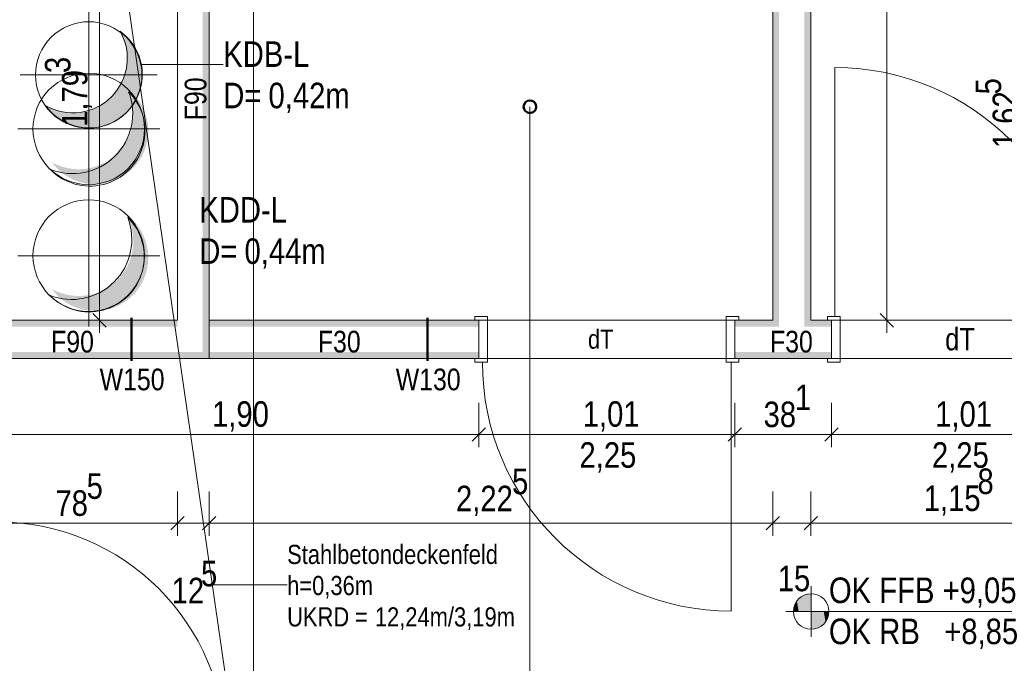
# Model space of a CAD drawing. Extents: x -620 to 300, y 62 to 1112.
# Tile 163 of 200: x -454 to -376, y 622 to 673. Entities that reach past the tile are written whole.
import ezdxf
from ezdxf.lldxf.tags import DXFTag

# ---------------------------------------------------------------- set-up
doc = ezdxf.new("R2010")
doc.units = 0
doc.layers.get('0').update_dxf_attribs({"lineweight": 13})
for name, color, linetype, lineweight, true_color in [('00 -Bauelemente -Gipskarton', 7, 'Continuous', 9, 0xff7fe6), ('30 -34 Innenwände- 2 nichttragend', 7, 'Continuous', 18, 0xff7fe6), ('30 -34 Innenwände- 4 Türen_Fenster', 9, 'Continuous', 15, 0x808080), ('30 -35 Decken- 11 Bodendurchbruch', 7, 'Continuous', 15, 0x599559), ('30 -35 Decken- 11 Durchbruch', 5, 'Continuous', 15, 0x0000ff), ('70 -72 Beschriftung- 1 Beschriftung allgemein', 7, 'Continuous', 9, 0xff6633), ('70 -75 Raumstempel-2 Verweislinie', 3, 'Continuous', 9, 0x00ff00), ('70 -76 Bemaßung- 2 Allgemein', 9, 'Continuous', 5, 0x808080)]:
    doc.layers.add(name, color=color, linetype=linetype, lineweight=lineweight, true_color=true_color)
for name, color, linetype, lineweight in [('70 -72 Beschriftung- 5 Höhenkoten-A06CPVLXL0', 7, 'Continuous', 15), ('70 -75 Raumstempel- 3 Wandstempel', 7, 'Continuous', 50), ('Keine-A06CPVLYL0', 7, 'Continuous', 9)]:
    doc.layers.add(name, color=color, linetype=linetype, lineweight=lineweight)
doc.styles.get("Standard").update_dxf_attribs({"font": 'ARIALN.TTF'})
tags = doc.linetypes.add('fein_strichliert-A06CPVLZL0', pattern=[4, 1, -2, 1]).pattern_tags.tags
tags[8:9] = [DXFTag(74, 4), DXFTag(75, 0), DXFTag(340, '0'), DXFTag(46, 0.0), DXFTag(50, 0.0), DXFTag(44, 0.0), DXFTag(45, 0.0)]
tags[6:7] = [DXFTag(74, 4), DXFTag(75, 0), DXFTag(340, '0'), DXFTag(46, 0.0), DXFTag(50, 0.0), DXFTag(44, 0.0), DXFTag(45, 0.0)]
tags[4:5] = [DXFTag(74, 4), DXFTag(75, 0), DXFTag(340, '0'), DXFTag(46, 0.0), DXFTag(50, 0.0), DXFTag(44, 0.0), DXFTag(45, 0.0)]
tags = doc.linetypes.add('grob-A06CPVLVL0', pattern=[14, 3, -8, 3]).pattern_tags.tags
tags[8:9] = [DXFTag(74, 4), DXFTag(75, 0), DXFTag(340, '0'), DXFTag(46, 0.0), DXFTag(50, 0.0), DXFTag(44, 0.0), DXFTag(45, 0.0)]
tags[6:7] = [DXFTag(74, 4), DXFTag(75, 0), DXFTag(340, '0'), DXFTag(46, 0.0), DXFTag(50, 0.0), DXFTag(44, 0.0), DXFTag(45, 0.0)]
tags[4:5] = [DXFTag(74, 4), DXFTag(75, 0), DXFTag(340, '0'), DXFTag(46, 0.0), DXFTag(50, 0.0), DXFTag(44, 0.0), DXFTag(45, 0.0)]

# ---------------------------------------------------------------- blocks, each defined once
blk = doc.blocks.new('Referenz-A06CPVM1L0')
at = {"layer": '30 -35 Decken- 11 Bodendurchbruch', "linetype": 'Continuous', "ltscale": 0.15}
blk.add_hatch(color=0, dxfattribs=at).paths.add_polyline_path([(-445.695, 671.716), (-445.465, 671.538), (-445.247, 671.344), (-445.044, 671.135), (-444.855, 670.913), (-444.683, 670.679), (-444.527, 670.433), (-444.388, 670.176), (-444.267, 669.911), (-444.165, 669.638), (-444.082, 669.359), (-444.019, 669.075), (-443.976, 668.787), (-443.952, 668.496), (-443.949, 668.205), (-443.966, 667.914), (-444.003, 667.625), (-444.06, 667.339), (-444.136, 667.058), (-444.232, 666.783), (-444.347, 666.515), (-444.479, 666.256), (-444.63, 666.007), (-444.797, 665.768), (-444.981, 665.542), (-445.18, 665.329), (-445.393, 665.13), (-445.619, 664.947), (-445.857, 664.779), (-446.107, 664.629), (-446.366, 664.496), (-446.634, 664.381), (-446.909, 664.285), (-447.19, 664.209), (-447.476, 664.152), (-447.765, 664.115), (-448.056, 664.098), (-448.347, 664.101), (-448.637, 664.125), (-448.925, 664.168), (-449.21, 664.232), (-449.489, 664.314), (-449.762, 664.416), (-450.027, 664.537), (-450.283, 664.676), (-450.529, 664.832), (-450.764, 665.005), (-450.986, 665.193), (-451.194, 665.397), (-451.388, 665.614), (-451.567, 665.844), (-451.305, 665.707), (-451.035, 665.588), (-450.757, 665.488), (-450.473, 665.406), (-450.185, 665.345), (-449.892, 665.304), (-449.598, 665.282), (-449.302, 665.281), (-449.008, 665.3), (-448.715, 665.34), (-448.426, 665.399), (-448.141, 665.478), (-447.863, 665.576), (-447.592, 665.693), (-447.329, 665.829), (-447.077, 665.982), (-446.836, 666.152), (-446.606, 666.338), (-446.391, 666.54), (-446.189, 666.756), (-446.003, 666.985), (-445.833, 667.226), (-445.68, 667.479), (-445.544, 667.741), (-445.427, 668.012), (-445.329, 668.291), (-445.25, 668.575), (-445.19, 668.864), (-445.151, 669.157), (-445.132, 669.452), (-445.133, 669.747), (-445.154, 670.042), (-445.196, 670.334), (-445.257, 670.623), (-445.338, 670.907), (-445.439, 671.184), (-445.558, 671.455)])
at = {"layer": '30 -35 Decken- 11 Durchbruch', "linetype": 'Continuous', "ltscale": 0.15}
for points in [[(-445.225, 667.27), (-444.995, 667.092), (-444.777, 666.898), (-444.574, 666.689), (-444.385, 666.467), (-444.212, 666.232), (-444.056, 665.987), (-443.918, 665.73), (-443.797, 665.465), (-443.695, 665.192), (-443.612, 664.913), (-443.549, 664.629), (-443.505, 664.341), (-443.482, 664.05), (-443.479, 663.759), (-443.495, 663.468), (-443.532, 663.179), (-443.589, 662.893), (-443.666, 662.612), (-443.762, 662.337), (-443.876, 662.069), (-444.009, 661.81), (-444.16, 661.561), (-444.327, 661.322), (-444.511, 661.096), (-444.709, 660.883), (-444.922, 660.684), (-445.149, 660.501), (-445.387, 660.333), (-445.637, 660.183), (-445.896, 660.05), (-446.164, 659.935), (-446.439, 659.839), (-446.72, 659.763), (-447.006, 659.706), (-447.295, 659.669), (-447.585, 659.652), (-447.877, 659.655), (-448.167, 659.679), (-448.455, 659.722), (-448.74, 659.786), (-449.019, 659.868), (-449.292, 659.97), (-449.557, 660.091), (-449.813, 660.23), (-450.059, 660.386), (-450.294, 660.559), (-450.516, 660.747), (-450.724, 660.951), (-450.918, 661.168), (-451.096, 661.398), (-450.835, 661.261), (-450.565, 661.142), (-450.287, 661.042), (-450.003, 660.96), (-449.714, 660.899), (-449.422, 660.858), (-449.128, 660.836), (-448.832, 660.835), (-448.538, 660.854), (-448.245, 660.894), (-447.956, 660.953), (-447.671, 661.032), (-447.393, 661.13), (-447.122, 661.247), (-446.859, 661.383), (-446.607, 661.536), (-446.365, 661.706), (-446.136, 661.892), (-445.92, 662.094), (-445.719, 662.31), (-445.533, 662.539), (-445.363, 662.78), (-445.209, 663.033), (-445.074, 663.295), (-444.957, 663.566), (-444.858, 663.845), (-444.779, 664.129), (-444.72, 664.418), (-444.681, 664.711), (-444.662, 665.006), (-444.663, 665.301), (-444.684, 665.595), (-444.726, 665.888), (-444.787, 666.177), (-444.868, 666.461), (-444.968, 666.738), (-445.088, 667.009)], [(-445.225, 657.27), (-444.995, 657.092), (-444.777, 656.898), (-444.574, 656.689), (-444.385, 656.467), (-444.212, 656.232), (-444.056, 655.987), (-443.918, 655.73), (-443.797, 655.465), (-443.695, 655.192), (-443.612, 654.913), (-443.549, 654.629), (-443.505, 654.341), (-443.482, 654.05), (-443.479, 653.759), (-443.495, 653.468), (-443.532, 653.179), (-443.589, 652.893), (-443.666, 652.612), (-443.762, 652.337), (-443.876, 652.069), (-444.009, 651.81), (-444.16, 651.561), (-444.327, 651.322), (-444.511, 651.096), (-444.709, 650.883), (-444.922, 650.684), (-445.149, 650.501), (-445.387, 650.333), (-445.637, 650.183), (-445.896, 650.05), (-446.164, 649.935), (-446.439, 649.839), (-446.72, 649.763), (-447.006, 649.706), (-447.295, 649.669), (-447.585, 649.652), (-447.877, 649.655), (-448.167, 649.679), (-448.455, 649.722), (-448.74, 649.786), (-449.019, 649.868), (-449.292, 649.97), (-449.557, 650.091), (-449.813, 650.23), (-450.059, 650.386), (-450.294, 650.559), (-450.516, 650.747), (-450.724, 650.951), (-450.918, 651.168), (-451.096, 651.398), (-450.835, 651.261), (-450.565, 651.142), (-450.287, 651.042), (-450.003, 650.96), (-449.714, 650.899), (-449.422, 650.858), (-449.128, 650.836), (-448.832, 650.835), (-448.538, 650.854), (-448.245, 650.894), (-447.956, 650.953), (-447.671, 651.032), (-447.393, 651.13), (-447.122, 651.247), (-446.859, 651.383), (-446.607, 651.536), (-446.365, 651.706), (-446.136, 651.892), (-445.92, 652.094), (-445.719, 652.31), (-445.533, 652.539), (-445.363, 652.78), (-445.209, 653.033), (-445.074, 653.295), (-444.957, 653.566), (-444.858, 653.845), (-444.779, 654.129), (-444.72, 654.418), (-444.681, 654.711), (-444.662, 655.006), (-444.663, 655.301), (-444.684, 655.595), (-444.726, 655.888), (-444.787, 656.177), (-444.868, 656.461), (-444.968, 656.738), (-445.088, 657.009)]]:
    blk.add_hatch(color=0, dxfattribs=at).paths.add_polyline_path(points)
at = {"layer": '00 -Bauelemente -Gipskarton', "color": 0, "linetype": 'Continuous', "lineweight": 0, "ltscale": 0.13}
for points in [[(-391.676, 702.914), (-391.676, 648.414), (-391.426, 702.914), (-391.426, 648.664)], [(-391.426, 702.914), (-391.426, 648.664), (-391.176, 702.914), (-391.176, 648.914)], [(-439.176, 685.264), (-439.176, 646.414), (-438.926, 685.014), (-438.926, 646.164)], [(-438.926, 685.014), (-438.926, 646.164), (-438.676, 684.764), (-438.676, 645.914)], [(-394.176, 684.764), (-394.176, 648.914), (-393.926, 685.014), (-393.926, 648.664)], [(-393.926, 685.014), (-393.926, 648.664), (-393.676, 685.264), (-393.676, 648.414)], [(-441.176, 648.414), (-441.176, 648.664), (-457.376, 648.414), (-457.126, 648.664)], [(-441.176, 648.664), (-441.176, 648.914), (-457.126, 648.664), (-456.876, 648.914)], [(-438.676, 648.914), (-438.676, 648.664), (-417.376, 648.914), (-417.376, 648.664)], [(-438.676, 648.664), (-438.676, 648.414), (-417.376, 648.664), (-417.376, 648.414)], [(-393.926, 648.664), (-394.176, 648.914), (-397.176, 648.664), (-397.176, 648.914)], [(-393.676, 648.414), (-393.926, 648.664), (-397.176, 648.414), (-397.176, 648.664)], [(-391.426, 648.664), (-391.676, 648.414), (-389.551, 648.664), (-389.551, 648.414)], [(-391.176, 648.914), (-391.426, 648.664), (-389.551, 648.914), (-389.551, 648.664)], [(-438.676, 645.914), (-438.926, 646.164), (-459.876, 645.914), (-459.626, 646.164)], [(-438.926, 646.164), (-439.176, 646.414), (-459.626, 646.164), (-459.376, 646.414)], [(-438.676, 646.414), (-438.676, 646.164), (-417.376, 646.414), (-417.376, 646.164)], [(-438.676, 646.164), (-438.676, 645.914), (-417.376, 646.164), (-417.376, 645.914)], [(-397.176, 646.414), (-397.176, 646.164), (-389.551, 646.414), (-389.551, 646.164)], [(-397.176, 646.164), (-397.176, 645.914), (-389.551, 646.164), (-389.551, 645.914)]]:
    blk.add_solid(points, dxfattribs=at)
at = {"layer": '30 -34 Innenwände- 2 nichttragend', "color": 0, "linetype": 'Continuous', "ltscale": 0.18}
for p, q in [((-441.176, 648.914), (-441.176, 723.614)), ((-391.176, 648.914), (-391.176, 702.914)), ((-438.676, 645.914), (-438.676, 684.764)), ((-394.176, 648.914), (-394.176, 684.764)), ((-456.876, 648.914), (-441.176, 648.914)), ((-438.676, 648.914), (-417.376, 648.914)), ((-417.376, 648.914), (-417.696, 648.914)), ((-397.176, 648.914), (-394.176, 648.914)), ((-397.176, 648.914), (-396.856, 648.914)), ((-391.176, 648.914), (-389.551, 648.914)), ((-389.551, 648.914), (-389.871, 648.914)), ((-454.676, 645.914), (-438.676, 645.914)), ((-438.676, 645.914), (-417.376, 645.914)), ((-417.376, 645.914), (-417.696, 645.914)), ((-397.176, 645.914), (-389.551, 645.914)), ((-397.176, 645.914), (-396.856, 645.914)), ((-389.551, 645.914), (-389.871, 645.914))]:
    blk.add_line(p, q, dxfattribs=at)
at = {"layer": '30 -34 Innenwände- 4 Türen_Fenster', "color": 0, "linetype": 'fein_strichliert-A06CPVLZL0', "ltscale": 0.15}
for p, q in [((-389.271, 649.214), (-389.271, 668.854)), ((-397.456, 645.614), (-397.456, 625.974))]:
    blk.add_line(p, q, dxfattribs=at)
at = {"layer": '30 -34 Innenwände- 4 Türen_Fenster', "color": 0, "linetype": 'Continuous', "ltscale": 0.15}
for p, q in [((-416.696, 649.214), (-417.696, 649.214)), ((-417.696, 649.214), (-417.696, 648.914)), ((-416.696, 645.614), (-416.696, 649.214)), ((-397.856, 645.614), (-397.856, 649.214)), ((-397.856, 649.214), (-396.856, 649.214)), ((-396.856, 649.214), (-396.856, 648.914)), ((-389.271, 649.214), (-389.871, 649.214)), ((-389.871, 649.214), (-389.871, 648.914)), ((-388.871, 649.214), (-389.271, 649.214)), ((-388.871, 645.614), (-388.871, 649.214)), ((-417.696, 648.914), (-417.376, 648.914)), ((-417.376, 648.914), (-417.376, 645.914)), ((-396.856, 648.914), (-397.176, 648.914)), ((-397.176, 648.914), (-397.176, 645.914)), ((-389.871, 648.914), (-389.551, 648.914)), ((-389.551, 648.914), (-389.551, 645.914)), ((-417.696, 645.914), (-417.696, 645.614)), ((-417.376, 645.914), (-417.696, 645.914)), ((-397.176, 645.914), (-396.856, 645.914)), ((-396.856, 645.914), (-396.856, 645.614)), ((-389.871, 645.914), (-389.871, 645.614)), ((-389.551, 645.914), (-389.871, 645.914)), ((-417.696, 645.614), (-417.096, 645.614)), ((-417.096, 645.614), (-416.696, 645.614)), ((-397.456, 645.614), (-397.856, 645.614)), ((-396.856, 645.614), (-397.456, 645.614)), ((-389.871, 645.614), (-388.871, 645.614))]:
    blk.add_line(p, q, dxfattribs=at)
at = {"layer": '30 -34 Innenwände- 4 Türen_Fenster', "color": 0, "linetype": 'grob-A06CPVLVL0', "ltscale": 0.15}
for p, q in [((-417.376, 648.914), (-397.176, 648.914)), ((-389.551, 648.914), (-369.351, 648.914)), ((-417.376, 645.914), (-397.176, 645.914)), ((-389.551, 645.914), (-369.351, 645.914))]:
    blk.add_line(p, q, dxfattribs=at)
at = {"layer": '30 -34 Innenwände- 4 Türen_Fenster', "color": 0, "linetype": 'fein_strichliert-A06CPVLZL0', "ltscale": 0.15}
for centre, major_axis in [((-389.271, 649.214), (19.64, 0)), ((-397.456, 645.614), (-19.64, 0))]:
    blk.add_ellipse(centre, major_axis=major_axis, ratio=1, start_param=0, end_param=1.570796, dxfattribs=at)
at = {"layer": '30 -34 Innenwände- 4 Türen_Fenster', "color": 0, "linetype": 'grob-A06CPVLVL0', "ltscale": 0.15}
blk.add_ellipse((-455.376, 615.014), major_axis=(18, 0), ratio=1, start_param=0, end_param=1.570796, dxfattribs=at)
at = {"layer": '30 -35 Decken- 11 Bodendurchbruch', "color": 0, "linetype": 'grob-A06CPVLVL0', "lineweight": 9, "ltscale": 0.13}
for p, q in [((-448.174, 682.772), (-448.174, 671.972)), ((-448.176, 673.672), (-448.176, 662.872)), ((-453.576, 668.272), (-442.776, 668.272))]:
    blk.add_line(p, q, dxfattribs=at)
at = {"layer": '30 -35 Decken- 11 Bodendurchbruch', "color": 0, "linetype": 'Continuous', "ltscale": 0.15}
for p, q in [((-449.395, 672.291), (-448.996, 672.391)), ((-448.996, 672.391), (-448.588, 672.452)), ((-448.588, 672.452), (-448.176, 672.472)), ((-448.176, 672.472), (-447.765, 672.452)), ((-447.765, 672.452), (-447.357, 672.391)), ((-447.357, 672.391), (-446.957, 672.291)), ((-450.841, 671.519), (-450.51, 671.764)), ((-450.51, 671.764), (-450.156, 671.976)), ((-450.156, 671.976), (-449.784, 672.152)), ((-449.784, 672.152), (-449.395, 672.291)), ((-446.957, 672.291), (-446.569, 672.152)), ((-446.569, 672.152), (-446.196, 671.976)), ((-446.196, 671.976), (-445.843, 671.764)), ((-445.843, 671.764), (-445.512, 671.519)), ((-451.668, 670.605), (-451.423, 670.936)), ((-451.423, 670.936), (-451.146, 671.242)), ((-451.146, 671.242), (-450.841, 671.519)), ((-445.512, 671.519), (-445.206, 671.242)), ((-445.206, 671.242), (-444.93, 670.936)), ((-444.93, 670.936), (-444.684, 670.605)), ((-452.057, 669.879), (-451.88, 670.252)), ((-451.88, 670.252), (-451.668, 670.605)), ((-444.684, 670.605), (-444.472, 670.252)), ((-444.472, 670.252), (-444.296, 669.879)), ((-452.296, 669.091), (-452.195, 669.491)), ((-452.195, 669.491), (-452.057, 669.879)), ((-444.296, 669.879), (-444.157, 669.491)), ((-444.157, 669.491), (-444.057, 669.091)), ((-452.376, 668.272), (-452.356, 668.684)), ((-452.356, 668.684), (-452.296, 669.091)), ((-444.057, 669.091), (-443.997, 668.684)), ((-437.556, 669.106), (-444.025, 669.106)), ((-443.997, 668.684), (-443.976, 668.272)), ((-452.356, 667.86), (-452.376, 668.272)), ((-452.296, 667.453), (-452.356, 667.86)), ((-443.997, 667.86), (-444.057, 667.453)), ((-443.976, 668.272), (-443.997, 667.86)), ((-452.195, 667.053), (-452.296, 667.453)), ((-452.057, 666.665), (-452.195, 667.053)), ((-444.157, 667.053), (-444.296, 666.665)), ((-444.057, 667.453), (-444.157, 667.053)), ((-451.88, 666.292), (-452.057, 666.665)), ((-451.668, 665.939), (-451.88, 666.292)), ((-444.472, 666.292), (-444.684, 665.939)), ((-444.296, 666.665), (-444.472, 666.292)), ((-451.423, 665.608), (-451.668, 665.939)), ((-451.146, 665.302), (-451.423, 665.608)), ((-444.93, 665.608), (-445.206, 665.302)), ((-444.684, 665.939), (-444.93, 665.608)), ((-450.841, 665.025), (-451.146, 665.302)), ((-450.51, 664.78), (-450.841, 665.025)), ((-450.156, 664.568), (-450.51, 664.78)), ((-449.784, 664.392), (-450.156, 664.568)), ((-446.196, 664.568), (-446.569, 664.392)), ((-445.843, 664.78), (-446.196, 664.568)), ((-445.512, 665.025), (-445.843, 664.78)), ((-445.206, 665.302), (-445.512, 665.025)), ((-449.395, 664.253), (-449.784, 664.392)), ((-448.996, 664.153), (-449.395, 664.253)), ((-448.588, 664.092), (-448.996, 664.153)), ((-448.176, 664.072), (-448.588, 664.092)), ((-447.765, 664.092), (-448.176, 664.072)), ((-447.357, 664.153), (-447.765, 664.092)), ((-446.957, 664.253), (-447.357, 664.153)), ((-446.569, 664.392), (-446.957, 664.253))]:
    blk.add_line(p, q, dxfattribs=at)
for centre, major_axis, end_param in [((-449.434, 669.584), (-2.132, -3.739), 2.607378), ((-448.154, 668.303), (-3.413, -2.459), 3.463767)]:
    blk.add_ellipse(centre, major_axis=major_axis, ratio=1, start_param=0, end_param=end_param, dxfattribs=at)
at = {"layer": '30 -35 Decken- 11 Durchbruch', "color": 0, "linetype": 'grob-A06CPVLVL0', "lineweight": 9, "ltscale": 0.13}
for p, q in [((-448.176, 669.614), (-448.176, 658.414)), ((-453.776, 664.014), (-442.576, 664.014)), ((-448.176, 659.614), (-448.176, 648.414)), ((-453.776, 654.014), (-442.576, 654.014))]:
    blk.add_line(p, q, dxfattribs=at)
at = {"layer": '30 -35 Decken- 11 Durchbruch', "color": 0, "linetype": 'Continuous', "ltscale": 0.15}
for p, q in [((-450.968, 667.415), (-450.621, 667.672)), ((-450.621, 667.672), (-450.25, 667.894)), ((-450.25, 667.894), (-449.86, 668.079)), ((-449.86, 668.079), (-449.454, 668.224)), ((-449.454, 668.224), (-449.035, 668.329)), ((-449.035, 668.329), (-448.608, 668.392)), ((-448.608, 668.392), (-448.176, 668.414)), ((-448.176, 668.414), (-447.745, 668.392)), ((-447.745, 668.392), (-447.318, 668.329)), ((-447.318, 668.329), (-446.899, 668.224)), ((-446.899, 668.224), (-446.492, 668.079)), ((-446.492, 668.079), (-446.102, 667.894)), ((-446.102, 667.894), (-445.732, 667.672)), ((-445.732, 667.672), (-445.385, 667.415)), ((-451.578, 666.805), (-451.288, 667.125)), ((-451.288, 667.125), (-450.968, 667.415)), ((-445.385, 667.415), (-445.065, 667.125)), ((-445.065, 667.125), (-444.775, 666.805)), ((-452.057, 666.088), (-451.835, 666.458)), ((-451.835, 666.458), (-451.578, 666.805)), ((-444.775, 666.805), (-444.518, 666.458)), ((-444.518, 666.458), (-444.296, 666.088)), ((-452.387, 665.291), (-452.241, 665.697)), ((-452.241, 665.697), (-452.057, 666.088)), ((-444.296, 666.088), (-444.111, 665.697)), ((-444.111, 665.697), (-443.966, 665.291)), ((-452.555, 664.445), (-452.492, 664.872)), ((-452.492, 664.872), (-452.387, 665.291)), ((-443.966, 665.291), (-443.861, 664.872)), ((-443.861, 664.872), (-443.797, 664.445)), ((-452.576, 664.014), (-452.555, 664.445)), ((-452.555, 663.582), (-452.576, 664.014)), ((-443.797, 664.445), (-443.776, 664.014)), ((-443.776, 664.014), (-443.797, 663.582)), ((-452.492, 663.155), (-452.555, 663.582)), ((-452.387, 662.736), (-452.492, 663.155)), ((-443.861, 663.155), (-443.966, 662.736)), ((-443.797, 663.582), (-443.861, 663.155)), ((-452.241, 662.33), (-452.387, 662.736)), ((-452.057, 661.939), (-452.241, 662.33)), ((-444.111, 662.33), (-444.296, 661.939)), ((-443.966, 662.736), (-444.111, 662.33)), ((-451.835, 661.569), (-452.057, 661.939)), ((-451.578, 661.222), (-451.835, 661.569)), ((-444.518, 661.569), (-444.775, 661.222)), ((-444.296, 661.939), (-444.518, 661.569)), ((-451.288, 660.902), (-451.578, 661.222)), ((-450.968, 660.612), (-451.288, 660.902)), ((-445.065, 660.902), (-445.385, 660.612)), ((-444.775, 661.222), (-445.065, 660.902)), ((-450.621, 660.355), (-450.968, 660.612)), ((-450.25, 660.133), (-450.621, 660.355)), ((-449.86, 659.949), (-450.25, 660.133)), ((-449.454, 659.803), (-449.86, 659.949)), ((-446.492, 659.949), (-446.899, 659.803)), ((-446.102, 660.133), (-446.492, 659.949)), ((-445.732, 660.355), (-446.102, 660.133)), ((-445.385, 660.612), (-445.732, 660.355)), ((-449.035, 659.698), (-449.454, 659.803)), ((-448.608, 659.635), (-449.035, 659.698)), ((-448.176, 659.614), (-448.608, 659.635)), ((-447.745, 659.635), (-448.176, 659.614)), ((-447.318, 659.698), (-447.745, 659.635)), ((-446.899, 659.803), (-447.318, 659.698)), ((-449.454, 658.224), (-449.035, 658.329)), ((-449.035, 658.329), (-448.608, 658.392)), ((-448.608, 658.392), (-448.176, 658.414)), ((-448.176, 658.414), (-447.745, 658.392)), ((-447.745, 658.392), (-447.318, 658.329)), ((-447.318, 658.329), (-446.899, 658.224)), ((-450.968, 657.415), (-450.621, 657.672)), ((-450.621, 657.672), (-450.25, 657.894)), ((-450.25, 657.894), (-449.86, 658.079)), ((-449.86, 658.079), (-449.454, 658.224)), ((-446.899, 658.224), (-446.492, 658.079)), ((-446.492, 658.079), (-446.102, 657.894)), ((-446.102, 657.894), (-445.732, 657.672)), ((-445.732, 657.672), (-445.385, 657.415)), ((-451.835, 656.458), (-451.578, 656.805)), ((-451.578, 656.805), (-451.288, 657.125)), ((-451.288, 657.125), (-450.968, 657.415)), ((-445.385, 657.415), (-445.065, 657.125)), ((-445.065, 657.125), (-444.775, 656.805)), ((-444.775, 656.805), (-444.518, 656.458)), ((-452.241, 655.697), (-452.057, 656.088)), ((-452.057, 656.088), (-451.835, 656.458)), ((-444.518, 656.458), (-444.296, 656.088)), ((-444.296, 656.088), (-444.111, 655.697)), ((-452.492, 654.872), (-452.387, 655.291)), ((-452.387, 655.291), (-452.241, 655.697)), ((-444.111, 655.697), (-443.966, 655.291)), ((-443.966, 655.291), (-443.861, 654.872)), ((-452.576, 654.014), (-452.555, 654.445)), ((-452.555, 654.445), (-452.492, 654.872)), ((-443.861, 654.872), (-443.797, 654.445)), ((-443.797, 654.445), (-443.776, 654.014)), ((-452.555, 653.582), (-452.576, 654.014)), ((-443.776, 654.014), (-443.797, 653.582)), ((-452.492, 653.155), (-452.555, 653.582)), ((-452.387, 652.736), (-452.492, 653.155)), ((-443.861, 653.155), (-443.966, 652.736)), ((-443.797, 653.582), (-443.861, 653.155)), ((-452.241, 652.33), (-452.387, 652.736)), ((-452.057, 651.939), (-452.241, 652.33)), ((-444.111, 652.33), (-444.296, 651.939)), ((-443.966, 652.736), (-444.111, 652.33)), ((-451.835, 651.569), (-452.057, 651.939)), ((-451.578, 651.222), (-451.835, 651.569)), ((-444.518, 651.569), (-444.775, 651.222)), ((-444.296, 651.939), (-444.518, 651.569)), ((-451.288, 650.902), (-451.578, 651.222)), ((-450.968, 650.612), (-451.288, 650.902)), ((-450.621, 650.355), (-450.968, 650.612)), ((-445.385, 650.612), (-445.732, 650.355)), ((-445.065, 650.902), (-445.385, 650.612)), ((-444.775, 651.222), (-445.065, 650.902)), ((-450.25, 650.133), (-450.621, 650.355)), ((-449.86, 649.949), (-450.25, 650.133)), ((-449.454, 649.803), (-449.86, 649.949)), ((-449.035, 649.698), (-449.454, 649.803)), ((-446.899, 649.803), (-447.318, 649.698)), ((-446.492, 649.949), (-446.899, 649.803)), ((-446.102, 650.133), (-446.492, 649.949)), ((-445.732, 650.355), (-446.102, 650.133)), ((-448.608, 649.635), (-449.035, 649.698)), ((-448.176, 649.614), (-448.608, 649.635)), ((-447.745, 649.635), (-448.176, 649.614)), ((-447.318, 649.698), (-447.745, 649.635))]:
    blk.add_line(p, q, dxfattribs=at)
for centre, major_axis, end_param in [((-449.453, 665.234), (-1.771, -4.405), 2.322146), ((-448.093, 663.856), (-3.131, -3.026), 3.162467), ((-449.519, 655.306), (-1.747, -4.414), 2.322146), ((-448.151, 653.935), (-3.115, -3.043), 3.162467)]:
    blk.add_ellipse(centre, major_axis=major_axis, ratio=1, start_param=0, end_param=end_param, dxfattribs=at)
at = {"layer": '70 -72 Beschriftung- 1 Beschriftung allgemein', "color": 0, "linetype": 'grob-A06CPVLVL0', "ltscale": 0.13}
for q in [(-460.176, 778.314), (-435.176, 778.614)]:
    blk.add_line((-435.176, 605.614), q, dxfattribs=at)
at = {"layer": '70 -72 Beschriftung- 1 Beschriftung allgemein', "color": 0}
blk.add_line((-432.514, 628.042), (-438.423, 628.042), dxfattribs=at)
at = {"layer": '70 -72 Beschriftung- 5 Höhenkoten-A06CPVLXL0', "color": 0, "linetype": 'Continuous', "ltscale": 0.15}
for p, q in [((-391.147, 623.942), (-391.147, 627.942)), ((-391.147, 625.942), (-391.147, 627.342)), ((-391.147, 627.342), (-391.147, 625.942)), ((-393.147, 625.942), (-374.744, 625.942)), ((-392.547, 625.942), (-391.147, 625.942)), ((-391.147, 625.942), (-392.547, 625.942)), ((-389.747, 625.942), (-391.147, 625.942)), ((-391.147, 625.942), (-391.147, 624.542)), ((-391.147, 625.942), (-389.747, 625.942)), ((-391.147, 624.542), (-391.147, 625.942))]:
    blk.add_line(p, q, dxfattribs=at)
for major_axis in [(0, 1.4), (1.4, 0), (-1.4, 0), (0, -1.4)]:
    blk.add_ellipse((-391.147, 625.942), major_axis=major_axis, ratio=1, start_param=0, end_param=1.570796, dxfattribs=at)
at = {"layer": '70 -72 Beschriftung- 5 Höhenkoten-A06CPVLXL0', "color": 0, "lineweight": 0}
for points in [[(-391.579, 625.942), (-391.782, 627.19), (-391.579, 627.274)], [(-391.366, 625.942), (-391.579, 627.274), (-391.366, 627.325)], [(-391.579, 625.942), (-391.579, 627.274), (-391.366, 625.942)], [(-391.147, 625.942), (-391.366, 627.325), (-391.147, 627.342)], [(-391.366, 625.942), (-391.366, 627.325), (-391.147, 625.942)], [(-392.394, 625.942), (-392.478, 626.375), (-392.394, 626.578)], [(-392.279, 625.942), (-392.394, 626.578), (-392.279, 626.765)], [(-392.394, 625.942), (-392.394, 626.578), (-392.279, 625.942)], [(-392.137, 625.942), (-392.279, 626.765), (-392.137, 626.932)], [(-392.279, 625.942), (-392.279, 626.765), (-392.137, 625.942)], [(-391.97, 625.942), (-392.137, 626.932), (-391.97, 627.075)], [(-392.137, 625.942), (-392.137, 626.932), (-391.97, 625.942)], [(-391.782, 625.942), (-391.97, 627.075), (-391.782, 627.19)], [(-391.97, 625.942), (-391.97, 627.075), (-391.782, 625.942)], [(-391.782, 625.942), (-391.782, 627.19), (-391.579, 625.942)], [(-392.529, 625.942), (-392.547, 625.942), (-392.529, 626.161)], [(-392.478, 625.942), (-392.529, 626.161), (-392.478, 626.375)], [(-392.529, 625.942), (-392.529, 626.161), (-392.478, 625.942)], [(-392.478, 625.942), (-392.478, 626.375), (-392.394, 625.942)], [(-391.147, 624.542), (-391.147, 625.942), (-390.928, 624.559)], [(-390.928, 624.559), (-391.147, 625.942), (-390.928, 625.942)], [(-390.928, 624.559), (-390.928, 625.942), (-390.714, 624.611)], [(-390.714, 624.611), (-390.928, 625.942), (-390.714, 625.942)], [(-390.714, 624.611), (-390.714, 625.942), (-390.511, 624.695)], [(-390.511, 624.695), (-390.714, 625.942), (-390.511, 625.942)], [(-390.511, 624.695), (-390.511, 625.942), (-390.324, 624.81)], [(-390.324, 624.81), (-390.511, 625.942), (-390.324, 625.942)], [(-390.324, 624.81), (-390.324, 625.942), (-390.157, 624.952)], [(-390.157, 624.952), (-390.324, 625.942), (-390.157, 625.942)], [(-390.157, 624.952), (-390.157, 625.942), (-390.014, 625.119)], [(-390.014, 625.119), (-390.157, 625.942), (-390.014, 625.942)], [(-390.014, 625.119), (-390.014, 625.942), (-389.899, 625.307)], [(-389.899, 625.307), (-390.014, 625.942), (-389.899, 625.942)], [(-389.899, 625.307), (-389.899, 625.942), (-389.815, 625.51)], [(-389.815, 625.51), (-389.899, 625.942), (-389.815, 625.942)], [(-389.815, 625.51), (-389.815, 625.942), (-389.764, 625.723)], [(-389.764, 625.723), (-389.815, 625.942), (-389.764, 625.942)], [(-389.764, 625.723), (-389.764, 625.942), (-389.747, 625.942)]]:
    blk.add_solid(points, dxfattribs=at)
at = {"layer": '70 -75 Raumstempel- 3 Wandstempel', "color": 0, "linetype": 'Continuous', "ltscale": 0.5}
for p, q in [((-444.812, 645.714), (-444.812, 649.114)), ((-421.439, 645.714), (-421.439, 649.114))]:
    blk.add_line(p, q, dxfattribs=at)
at = {"layer": '70 -75 Raumstempel-2 Verweislinie', "color": 0, "linetype": 'Continuous', "ltscale": 0.13}
blk.add_line((-413.355, 591.705), (-413.355, 665.76), dxfattribs=at)
at = {"layer": '70 -75 Raumstempel-2 Verweislinie', "color": 0, "linetype": 'ByBlock', "lineweight": 50, "ltscale": 0.5}
blk.add_circle((-413.355, 665.76), 0.5, dxfattribs=at)
at = {"layer": '70 -76 Bemaßung- 2 Allgemein', "color": 0, "linetype": 'Continuous', "ltscale": 0.13}
for p, q in [((-385.176, 649.974), (-385.176, 701.853)), ((-447.326, 683.703), (-447.326, 649.974)), ((-447.326, 647.914), (-447.326, 649.974)), ((-385.176, 647.914), (-385.176, 649.974)), ((-444.826, 648.914), (-448.326, 648.914)), ((-387.676, 648.914), (-384.176, 648.914)), ((-417.376, 642.414), (-417.376, 638.914)), ((-417.376, 642.414), (-417.376, 638.914)), ((-397.176, 642.414), (-397.176, 638.914)), ((-397.176, 642.414), (-397.176, 638.914)), ((-389.551, 642.414), (-389.551, 638.914)), ((-389.551, 642.414), (-389.551, 638.914)), ((-418.437, 639.914), (-454.316, 639.914)), ((-416.376, 639.914), (-418.437, 639.914)), ((-418.376, 639.914), (-416.316, 639.914)), ((-398.237, 639.914), (-416.316, 639.914)), ((-396.176, 639.914), (-398.237, 639.914)), ((-398.176, 639.914), (-396.116, 639.914)), ((-390.612, 639.914), (-396.116, 639.914)), ((-388.551, 639.914), (-390.612, 639.914)), ((-390.551, 639.914), (-388.491, 639.914)), ((-370.412, 639.914), (-388.491, 639.914)), ((-441.176, 635.414), (-441.176, 631.914)), ((-441.176, 635.414), (-441.176, 631.914)), ((-438.676, 635.414), (-438.676, 631.914)), ((-438.676, 635.414), (-438.676, 631.914)), ((-394.176, 635.414), (-394.176, 631.914)), ((-394.176, 635.414), (-394.176, 631.914)), ((-391.176, 635.414), (-391.176, 631.914)), ((-391.176, 635.414), (-391.176, 631.914)), ((-442.237, 632.914), (-455.816, 632.914)), ((-442.237, 632.914), (-443.297, 632.914)), ((-440.176, 632.914), (-442.237, 632.914)), ((-440.176, 632.914), (-442.237, 632.914)), ((-438.676, 632.914), (-441.176, 632.914)), ((-439.676, 632.914), (-437.616, 632.914)), ((-439.676, 632.914), (-437.616, 632.914)), ((-437.616, 632.914), (-436.555, 632.914)), ((-395.237, 632.914), (-437.616, 632.914)), ((-395.237, 632.914), (-396.297, 632.914)), ((-393.176, 632.914), (-395.237, 632.914)), ((-393.176, 632.914), (-395.237, 632.914)), ((-391.176, 632.914), (-394.176, 632.914)), ((-392.176, 632.914), (-390.116, 632.914)), ((-392.176, 632.914), (-390.116, 632.914)), ((-390.116, 632.914), (-389.055, 632.914)), ((-369.087, 632.914), (-390.116, 632.914))]:
    blk.add_line(p, q, dxfattribs=at)
at = {"layer": '70 -76 Bemaßung- 2 Allgemein', "color": 0, "linetype": 'Continuous', "lineweight": 20, "ltscale": 0.2}
for p, q in [((-446.796, 648.383), (-447.857, 649.444)), ((-384.646, 648.383), (-385.707, 649.444)), ((-416.846, 640.444), (-417.907, 639.383)), ((-417.907, 639.383), (-416.846, 640.444)), ((-396.646, 640.444), (-397.707, 639.383)), ((-397.707, 639.383), (-396.646, 640.444)), ((-389.021, 640.444), (-390.082, 639.383)), ((-390.082, 639.383), (-389.021, 640.444)), ((-440.646, 633.444), (-441.707, 632.383)), ((-440.646, 633.444), (-441.707, 632.383)), ((-439.207, 632.383), (-438.146, 633.444)), ((-439.207, 632.383), (-438.146, 633.444)), ((-393.646, 633.444), (-394.707, 632.383)), ((-393.646, 633.444), (-394.707, 632.383)), ((-391.707, 632.383), (-390.646, 633.444)), ((-391.707, 632.383), (-390.646, 633.444))]:
    blk.add_line(p, q, dxfattribs=at)
at = {"layer": '30 -35 Decken- 11 Bodendurchbruch', "color": 0, "linetype": 'Continuous', "ltscale": 0.15, "char_height": 2.01377, "attachment_point": 1}
for s, insert in [('{\\fArial Narrow;KDB-L}', (-437.556, 670.921)), ('{\\fArial Narrow;D=}', (-437.556, 667.659)), ('{\\fArial Narrow;0,42m}', (-433.988, 667.659))]:
    blk.add_mtext(s, dxfattribs=dict(at, insert=insert))
at = {"layer": '30 -35 Decken- 11 Durchbruch', "color": 0, "linetype": 'Continuous', "ltscale": 0.15, "char_height": 2.01377, "attachment_point": 1}
for s, insert in [('{\\fArial Narrow;KDD-L}', (-439.447, 658.639)), ('{\\fArial Narrow;D=}', (-439.447, 655.377)), ('{\\fArial Narrow;0,44m}', (-435.879, 655.377))]:
    blk.add_mtext(s, dxfattribs=dict(at, insert=insert))
at = {"layer": '70 -72 Beschriftung- 1 Beschriftung allgemein', "color": 0, "linetype": 'Continuous', "ltscale": 0.13, "char_height": 1.51033, "attachment_point": 1}
for s, insert in [('{\\fArial Narrow;Stahlbetondeckenfeld}', (-432.514, 631.2)), ('{\\fArial Narrow;h=0,36m}', (-432.514, 628.746)), ('{\\fArial Narrow;UKRD}', (-432.514, 626.271)), ('{\\fArial Narrow;=}', (-427.174, 626.271)), ('{\\fArial Narrow;12,24m/3,19m}', (-425.592, 626.271))]:
    blk.add_mtext(s, dxfattribs=dict(at, insert=insert))
at = {"layer": '70 -72 Beschriftung- 5 Höhenkoten-A06CPVLXL0', "color": 0, "linetype": 'Continuous', "ltscale": 0.15, "char_height": 2.01377, "attachment_point": 1}
for s, insert in [('{\\fArial Narrow;OK FFB +9,05}', (-389.747, 628.622)), ('{\\fArial Narrow;OK RB   +8,85}', (-389.747, 625.377))]:
    blk.add_mtext(s, dxfattribs=dict(at, insert=insert))
at = {"layer": '70 -75 Raumstempel- 3 Wandstempel', "color": 0, "linetype": 'Continuous', "ltscale": 0.5, "insert": (-440.6, 664.699), "char_height": 1.71171, "attachment_point": 1, "rotation": 90}
blk.add_mtext('{\\fArial Narrow;F90}', dxfattribs=at)
at = {"layer": '70 -75 Raumstempel- 3 Wandstempel', "color": 0, "linetype": 'Continuous', "ltscale": 0.5, "char_height": 1.71171, "attachment_point": 1}
for s, insert in [('{\\fArial Narrow;F90}', (-451.146, 648.087)), ('{\\fArial Narrow;F30}', (-430.087, 648.087)), ('{\\fArial Narrow;F30}', (-394.398, 648.087)), ('{\\fArial Narrow;W150}', (-447.313, 645.105)), ('{\\fArial Narrow;W130}', (-423.94, 645.105))]:
    blk.add_mtext(s, dxfattribs=dict(at, insert=insert))
at = {"layer": '70 -76 Bemaßung- 2 Allgemein', "color": 0, "linetype": 'Continuous', "ltscale": 0.13, "char_height": 2.01377, "attachment_point": 1, "rotation": 90}
for s, insert in [('{\\fArial Narrow;3}', (-451.637, 668.42)), ('{\\fArial Narrow;1,79}', (-450.295, 664.175)), ('{\\fArial Narrow;5}', (-378.169, 666.739)), ('{\\fArial Narrow;1,62}', (-376.826, 662.494))]:
    blk.add_mtext(s, dxfattribs=dict(at, insert=insert))
at = {"layer": '70 -76 Bemaßung- 2 Allgemein', "color": 0, "linetype": 'Continuous', "ltscale": 0.13, "char_height": 2.01377, "attachment_point": 1}
for s, insert in [('{\\fArial Narrow;1}', (-392.43, 643.843)), ('{\\fArial Narrow;1,90}', (-438.444, 642.529)), ('{\\fArial Narrow;1,01}', (-409.183, 642.529)), ('{\\fArial Narrow;38}', (-394.904, 642.5)), ('{\\fArial Narrow;1,01}', (-381.358, 642.529)), ('{\\fArial Narrow;2,25}', (-409.441, 639.295)), ('{\\fArial Narrow;2,25}', (-381.616, 639.295)), ('{\\fArial Narrow;5}', (-448.342, 636.842)), ('{\\fArial Narrow;5}', (-414.76, 637.206)), ('{\\fArial Narrow;8}', (-378.022, 637.224)), ('{\\fArial Narrow;2,22}', (-419.186, 635.864)), ('{\\fArial Narrow;1,15}', (-382.267, 635.882)), ('{\\fArial Narrow;78}', (-450.804, 635.499)), ('{\\fArial Narrow;5}', (-439.313, 629.943)), ('{\\fArial Narrow;15}', (-393.788, 629.553)), ('{\\fArial Narrow;12}', (-441.633, 628.6))]:
    blk.add_mtext(s, dxfattribs=dict(at, insert=insert))
at = {"layer": 'Keine-A06CPVLYL0', "color": 0, "linetype": 'Continuous', "ltscale": 0.13, "attachment_point": 1}
for insert, char_height in [((-408.767, 648.174), 1.49774), ((-380.576, 648.309), 1.76205)]:
    blk.add_mtext('{\\fArial Narrow;dT}', dxfattribs=dict(at, insert=insert, char_height=char_height))

msp = doc.modelspace()

# ---------------------------------------------------------------- block references
at = {"color": 8, "lineweight": 13, "ltscale": 0.13, "true_color": 0x808080}
msp.add_blockref('Referenz-A06CPVM1L0', (0, 0), dxfattribs=at)

doc.saveas('drawing.dxf')
